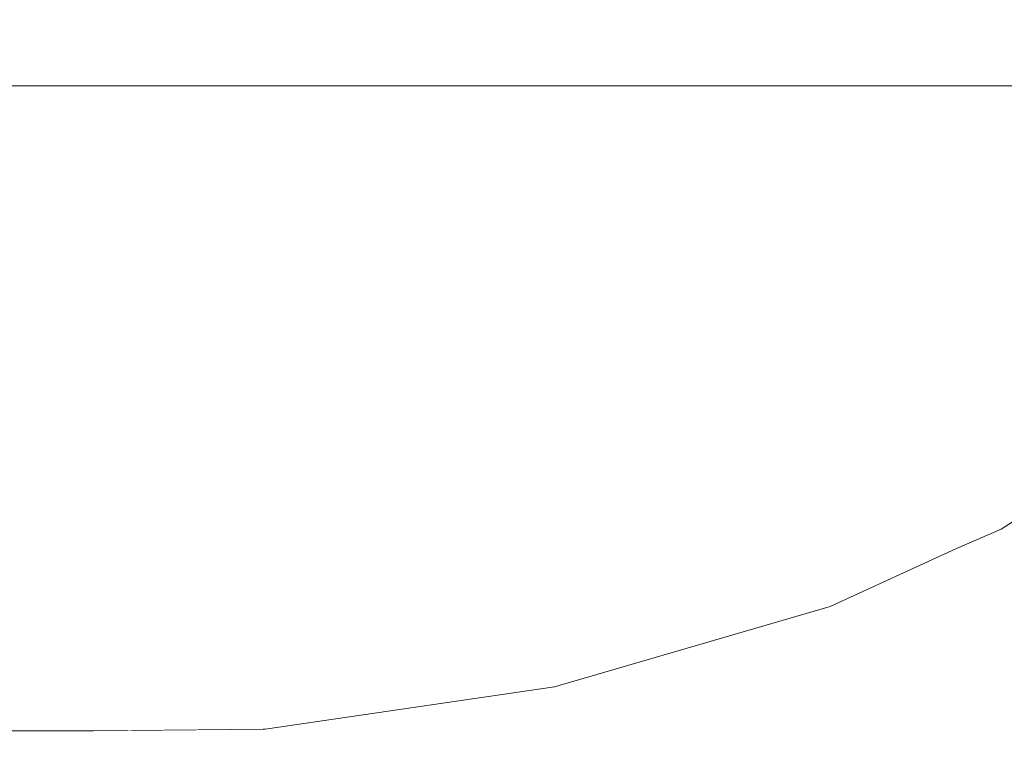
# Model space of a CAD drawing. Header units: centimetres. Extents: x -390 to 677, y -512 to 429.
# Tile 12 of 25: x 164 to 178, y -255 to -244. Entities that reach past the tile are written whole.
import ezdxf

# ---------------------------------------------------------------- set-up
doc = ezdxf.new("R2010")
doc.units = ezdxf.units.CM
doc.header["$MEASUREMENT"] = 0
doc.linetypes.add('Wipeout_Contour', pattern=[100, 0, -100])
doc.layers.add('299-Wymiary Opisy', color=7, linetype='Continuous')
doc.layers.add('Rozbiórka_320-W Umeblowanie', color=7, linetype='Continuous')
for name, color, linetype, lineweight in [('299-Wymiary Opisy_Nr_pióra__45', 7, 'Continuous', 15), ('299-Wymiary Opisy_Nr_pióra__6', 7, 'Continuous', 13), ('299-Wymiary Opisy_Nr_pióra__85', 7, 'Continuous', 13), ('Rozbiórka_320-W Umeblowanie_Nr_pióra__120', 7, 'Continuous', 13)]:
    doc.layers.add(name, color=color, linetype=linetype, lineweight=lineweight)
doc.styles.add('STYL_AUTOMATYCZNY_2', font='arial.ttf')
doc.dimstyles.new('STYL_AUTOMATYCZNY__1', dxfattribs={"dimtxt": 15, "dimasz": 11.875, "dimexe": 0.18, "dimexo": 0.0625, "dimgap": 0, "dimtad": 1, "dimdec": 0, "dimzin": 0, "dimdsep": 46, "dimtxsty": 'STYL_AUTOMATYCZNY_2', "dimblk": 'ARROWHEAD_6', "dimblk1": 'ARROWHEAD_6', "dimblk2": 'ARROWHEAD_6', "dimcen": 0.09, "dimse1": 1, "dimse2": 1, "dimclrd": 7, "dimclre": 7, "dimclrt": 7, "dimadec": 1, "dimazin": 0, "dimtfac": 1, "dimtdec": 4, "dimtmove": 0, "dimatfit": 3, "dimfxl": 1, "dimtolj": 1, "dimtzin": 0, "dimarcsym": 0})

# ---------------------------------------------------------------- blocks, each defined once
blk = doc.blocks.new('*D8')
at = {"layer": '299-Wymiary Opisy_Nr_pióra__45', "color": 7, "linetype": 'Continuous', "lineweight": 15}
for p, q in [((53.237, -24.75), (65.737, -37.25)), ((53.237, -323.75), (65.737, -336.25))]:
    blk.add_line(p, q, dxfattribs=at)
at = {"layer": '299-Wymiary Opisy_Nr_pióra__85', "color": 7, "linetype": 'Continuous', "lineweight": 13}
for p, q in [((59.487, -31), (59.487, 0)), ((71.206, -31), (47.769, -31)), ((59.487, -330), (59.487, -31)), ((71.206, -330), (47.769, -330)), ((59.487, -339.375), (59.487, -330))]:
    blk.add_line(p, q, dxfattribs=at)
at = {"layer": '299-Wymiary Opisy_Nr_pióra__6', "color": 7, "lineweight": 13, "char_height": 15, "attachment_point": 7, "rotation": 90, "style": 'STYL_AUTOMATYCZNY_2'}
for s, insert in [('\\A1;{\\pql;\\fArial|b0|i0|c238|p0;\\W1.000000;31}', (56.487, -60.132)), ('\\A1;{\\pql;\\fArial|b0|i0|c238|p0;\\W1.000000;299}', (56.487, -209.102))]:
    blk.add_mtext(s, dxfattribs=dict(at, insert=insert))
blk = doc.blocks.new('ARROWHEAD_6')
at = {"color": 0, "linetype": 'Continuous', "lineweight": 0}
for p, q in [((-0.5, -0.5), (0.5, 0.5)), ((0, 0), (-1, 0))]:
    blk.add_line(p, q, dxfattribs=at)

msp = doc.modelspace()

# ---------------------------------------------------------------- wipeouts: each hides what was drawn before it
at = {"color": 254, "linetype": 'Wipeout_Contour', "lineweight": 0, "ltscale": 1174.025456}
msp.add_wipeout([(157.729, -244.462), (157.743, -245.086), (166.117, -245.086), (166.077, -244.462)], dxfattribs=at).dxf.layer = 'Rozbiórka_320-W Umeblowanie'
at = {"color": 254, "linetype": 'Wipeout_Contour', "lineweight": 0, "ltscale": 1204.895052}
msp.add_wipeout([(173.926, -244.462), (173.992, -245.086), (177.188, -245.086), (177.097, -244.462)], dxfattribs=at).dxf.layer = 'Rozbiórka_320-W Umeblowanie'

# ---------------------------------------------------------------- next in the draw order: wipeouts: each hides what was drawn before it
at = {"color": 254, "linetype": 'Wipeout_Contour', "lineweight": 0, "ltscale": 1211.717013}
msp.add_wipeout([(177.097, -244.462), (177.188, -245.086), (179.839, -245.086), (179.728, -244.462)], dxfattribs=at).dxf.layer = 'Rozbiórka_320-W Umeblowanie'

# ---------------------------------------------------------------- next in the draw order: wipeouts: each hides what was drawn before it
at = {"color": 254, "linetype": 'Wipeout_Contour', "lineweight": 0, "ltscale": 1206.461606}
msp.add_wipeout([(173.992, -245.086), (173.991, -245.373), (177.186, -245.373), (177.188, -245.086)], dxfattribs=at).dxf.layer = 'Rozbiórka_320-W Umeblowanie'

# ---------------------------------------------------------------- next in the draw order: wipeouts: each hides what was drawn before it
at = {"color": 254, "linetype": 'Wipeout_Contour', "lineweight": 0, "ltscale": 1192.219473}
msp.add_wipeout([(166.077, -244.462), (166.117, -245.086), (173.992, -245.086), (173.926, -244.462)], dxfattribs=at).dxf.layer = 'Rozbiórka_320-W Umeblowanie'
at = {"color": 254, "linetype": 'Wipeout_Contour', "lineweight": 0, "ltscale": 1213.302214}
msp.add_wipeout([(177.188, -245.086), (177.186, -245.373), (179.838, -245.373), (179.839, -245.086)], dxfattribs=at).dxf.layer = 'Rozbiórka_320-W Umeblowanie'

# ---------------------------------------------------------------- next in the draw order: wipeouts: each hides what was drawn before it
at = {"color": 254, "linetype": 'Wipeout_Contour', "lineweight": 0, "ltscale": 1175.573293}
msp.add_wipeout([(157.743, -245.373), (166.117, -245.373), (166.117, -245.086), (157.743, -245.086)], dxfattribs=at).dxf.layer = 'Rozbiórka_320-W Umeblowanie'
at = {"color": 254, "linetype": 'Wipeout_Contour', "lineweight": 0, "ltscale": 1206.94244}
msp.add_wipeout([(173.991, -245.373), (173.991, -245.383), (177.186, -245.383), (177.186, -245.373)], dxfattribs=at).dxf.layer = 'Rozbiórka_320-W Umeblowanie'

# ---------------------------------------------------------------- next in the draw order: wipeouts: each hides what was drawn before it
at = {"color": 254, "linetype": 'Wipeout_Contour', "lineweight": 0, "ltscale": 1206.320745}
msp.add_wipeout([(173.371, -245.383), (173.371, -246.041), (176.336, -246.041), (176.336, -245.383)], dxfattribs=at).dxf.layer = 'Rozbiórka_320-W Umeblowanie'
at = {"color": 254, "linetype": 'Wipeout_Contour', "lineweight": 0, "ltscale": 1213.779889}
msp.add_wipeout([(177.186, -245.373), (177.186, -245.383), (179.838, -245.383), (179.838, -245.373)], dxfattribs=at).dxf.layer = 'Rozbiórka_320-W Umeblowanie'

# ---------------------------------------------------------------- next in the draw order: wipeouts: each hides what was drawn before it
at = {"color": 254, "linetype": 'Wipeout_Contour', "lineweight": 0, "ltscale": 1193.774494}
msp.add_wipeout([(166.117, -245.086), (166.117, -245.373), (173.991, -245.373), (173.992, -245.086)], dxfattribs=at).dxf.layer = 'Rozbiórka_320-W Umeblowanie'
at = {"color": 254, "linetype": 'Wipeout_Contour', "lineweight": 0, "ltscale": 1212.64164}
msp.add_wipeout([(176.336, -245.383), (176.336, -246.041), (178.797, -246.041), (178.797, -245.383)], dxfattribs=at).dxf.layer = 'Rozbiórka_320-W Umeblowanie'

# ---------------------------------------------------------------- next in the draw order: wipeouts: each hides what was drawn before it
at = {"color": 254, "linetype": 'Wipeout_Contour', "lineweight": 0, "ltscale": 1176.067853}
msp.add_wipeout([(157.743, -245.373), (157.743, -245.383), (166.117, -245.383), (166.117, -245.373)], dxfattribs=at).dxf.layer = 'Rozbiórka_320-W Umeblowanie'
at = {"color": 254, "linetype": 'Wipeout_Contour', "lineweight": 0, "ltscale": 1209.322876}
msp.add_wipeout([(173.229, -247.336), (176.142, -247.336), (176.336, -246.041), (173.371, -246.041)], dxfattribs=at).dxf.layer = 'Rozbiórka_320-W Umeblowanie'

# ---------------------------------------------------------------- next in the draw order: wipeouts: each hides what was drawn before it
at = {"color": 254, "linetype": 'Wipeout_Contour', "lineweight": 0, "ltscale": 1176.616343}
msp.add_wipeout([(165.734, -245.383), (157.614, -245.383), (157.614, -246.041), (165.734, -246.041)], dxfattribs=at).dxf.layer = 'Rozbiórka_320-W Umeblowanie'
at = {"color": 254, "linetype": 'Wipeout_Contour', "lineweight": 0, "ltscale": 1194.261004}
msp.add_wipeout([(173.991, -245.373), (166.117, -245.373), (166.117, -245.383), (173.991, -245.383)], dxfattribs=at).dxf.layer = 'Rozbiórka_320-W Umeblowanie'
at = {"color": 254, "linetype": 'Wipeout_Contour', "lineweight": 0, "ltscale": 1215.568885}
msp.add_wipeout([(176.336, -246.041), (176.142, -247.336), (178.559, -247.336), (178.797, -246.041)], dxfattribs=at).dxf.layer = 'Rozbiórka_320-W Umeblowanie'

# ---------------------------------------------------------------- next in the draw order: wipeouts: each hides what was drawn before it
at = {"color": 254, "linetype": 'Wipeout_Contour', "lineweight": 0, "ltscale": 1194.215734}
msp.add_wipeout([(165.734, -245.383), (165.734, -246.041), (173.371, -246.041), (173.371, -245.383)], dxfattribs=at).dxf.layer = 'Rozbiórka_320-W Umeblowanie'
at = {"color": 254, "linetype": 'Wipeout_Contour', "lineweight": 0, "ltscale": 1212.891027}
msp.add_wipeout([(172.949, -248.573), (175.758, -248.573), (176.142, -247.336), (173.229, -247.336)], dxfattribs=at).dxf.layer = 'Rozbiórka_320-W Umeblowanie'

# ---------------------------------------------------------------- next in the draw order: linework, layer by layer
at = {"layer": 'Rozbiórka_320-W Umeblowanie_Nr_pióra__120', "color": 7, "linetype": 'Continuous', "lineweight": 13}
msp.add_line((157.743, -245.383), (166.117, -245.383), dxfattribs=at)

# ---------------------------------------------------------------- next in the draw order: wipeouts: each hides what was drawn before it
at = {"color": 254, "linetype": 'Wipeout_Contour', "lineweight": 0, "ltscale": 1179.823021}
msp.add_wipeout([(165.734, -246.041), (157.614, -246.041), (157.584, -247.336), (165.647, -247.336)], dxfattribs=at).dxf.layer = 'Rozbiórka_320-W Umeblowanie'
at = {"color": 254, "linetype": 'Wipeout_Contour', "lineweight": 0, "ltscale": 1218.943479}
msp.add_wipeout([(176.142, -247.336), (175.758, -248.573), (178.09, -248.573), (178.559, -247.336)], dxfattribs=at).dxf.layer = 'Rozbiórka_320-W Umeblowanie'

# ---------------------------------------------------------------- next in the draw order: wipeouts: each hides what was drawn before it
at = {"color": 254, "linetype": 'Wipeout_Contour', "lineweight": 0, "ltscale": 1197.308847}
msp.add_wipeout([(165.734, -246.041), (165.647, -247.336), (173.229, -247.336), (173.371, -246.041)], dxfattribs=at).dxf.layer = 'Rozbiórka_320-W Umeblowanie'
at = {"color": 254, "linetype": 'Wipeout_Contour', "lineweight": 0, "ltscale": 1215.8509}
msp.add_wipeout([(172.949, -248.573), (172.54, -249.712), (175.198, -249.712), (175.758, -248.573)], dxfattribs=at).dxf.layer = 'Rozbiórka_320-W Umeblowanie'

# ---------------------------------------------------------------- next in the draw order: wipeouts: each hides what was drawn before it
at = {"color": 254, "linetype": 'Wipeout_Contour', "lineweight": 0, "ltscale": 1183.874008}
msp.add_wipeout([(165.647, -247.336), (157.584, -247.336), (157.526, -248.573), (165.474, -248.573)], dxfattribs=at).dxf.layer = 'Rozbiórka_320-W Umeblowanie'
at = {"color": 254, "linetype": 'Wipeout_Contour', "lineweight": 0, "ltscale": 1221.60435}
msp.add_wipeout([(175.198, -249.712), (177.404, -249.712), (178.09, -248.573), (175.758, -248.573)], dxfattribs=at).dxf.layer = 'Rozbiórka_320-W Umeblowanie'

# ---------------------------------------------------------------- next in the draw order: wipeouts: each hides what was drawn before it
at = {"color": 254, "linetype": 'Wipeout_Contour', "lineweight": 0, "ltscale": 1201.103745}
msp.add_wipeout([(165.474, -248.573), (172.949, -248.573), (173.229, -247.336), (165.647, -247.336)], dxfattribs=at).dxf.layer = 'Rozbiórka_320-W Umeblowanie'
at = {"color": 254, "linetype": 'Wipeout_Contour', "lineweight": 0, "ltscale": 1226.204864}
msp.add_wipeout([(178.09, -248.573), (177.404, -249.712), (179.056, -249.712), (179.836, -248.573)], dxfattribs=at).dxf.layer = 'Rozbiórka_320-W Umeblowanie'
at = {"color": 254, "linetype": 'Wipeout_Contour', "lineweight": 0, "ltscale": 1218.115571}
msp.add_wipeout([(172.014, -250.72), (174.477, -250.72), (175.198, -249.712), (172.54, -249.712)], dxfattribs=at).dxf.layer = 'Rozbiórka_320-W Umeblowanie'

# ---------------------------------------------------------------- next in the draw order: wipeouts: each hides what was drawn before it
at = {"color": 254, "linetype": 'Wipeout_Contour', "lineweight": 0, "ltscale": 1187.54955}
msp.add_wipeout([(157.526, -248.573), (157.441, -249.712), (165.222, -249.712), (165.474, -248.573)], dxfattribs=at).dxf.layer = 'Rozbiórka_320-W Umeblowanie'
at = {"color": 254, "linetype": 'Wipeout_Contour', "lineweight": 0, "ltscale": 1223.475336}
msp.add_wipeout([(175.198, -249.712), (174.477, -250.72), (176.522, -250.72), (177.404, -249.712)], dxfattribs=at).dxf.layer = 'Rozbiórka_320-W Umeblowanie'

# ---------------------------------------------------------------- next in the draw order: wipeouts: each hides what was drawn before it
at = {"color": 254, "linetype": 'Wipeout_Contour', "lineweight": 0, "ltscale": 1204.406208}
msp.add_wipeout([(165.474, -248.573), (165.222, -249.712), (172.54, -249.712), (172.949, -248.573)], dxfattribs=at).dxf.layer = 'Rozbiórka_320-W Umeblowanie'
at = {"color": 254, "linetype": 'Wipeout_Contour', "lineweight": 0, "ltscale": 1227.758557}
msp.add_wipeout([(176.522, -250.72), (178.053, -250.72), (179.056, -249.712), (177.404, -249.712)], dxfattribs=at).dxf.layer = 'Rozbiórka_320-W Umeblowanie'
at = {"color": 254, "linetype": 'Wipeout_Contour', "lineweight": 0, "ltscale": 2438.404071}
msp.add_wipeout([(171.582, -251.304), (171.388, -251.566), (173.619, -251.566), (174.477, -250.72), (172.015, -250.72), (171.583, -251.303), (171.581, -251.303), (171.581, -251.305)], dxfattribs=at).dxf.layer = 'Rozbiórka_320-W Umeblowanie'

# ---------------------------------------------------------------- next in the draw order: wipeouts: each hides what was drawn before it
at = {"color": 254, "linetype": 'Wipeout_Contour', "lineweight": 0, "ltscale": 1190.737714}
msp.add_wipeout([(157.331, -250.72), (164.898, -250.72), (165.222, -249.712), (157.441, -249.712)], dxfattribs=at).dxf.layer = 'Rozbiórka_320-W Umeblowanie'
at = {"color": 254, "linetype": 'Wipeout_Contour', "lineweight": 0, "ltscale": 1224.503224}
msp.add_wipeout([(173.619, -251.566), (175.47, -251.566), (176.522, -250.72), (174.477, -250.72)], dxfattribs=at).dxf.layer = 'Rozbiórka_320-W Umeblowanie'

# ---------------------------------------------------------------- next in the draw order: wipeouts: each hides what was drawn before it
at = {"color": 254, "linetype": 'Wipeout_Contour', "lineweight": 0, "ltscale": 1207.116924}
msp.add_wipeout([(165.222, -249.712), (164.898, -250.72), (172.014, -250.72), (172.54, -249.712)], dxfattribs=at).dxf.layer = 'Rozbiórka_320-W Umeblowanie'
at = {"color": 254, "linetype": 'Wipeout_Contour', "lineweight": 0, "ltscale": 1228.404157}
msp.add_wipeout([(176.522, -250.72), (175.47, -251.566), (176.858, -251.566), (178.053, -250.72)], dxfattribs=at).dxf.layer = 'Rozbiórka_320-W Umeblowanie'
at = {"color": 254, "linetype": 'Wipeout_Contour', "lineweight": 0, "ltscale": 1220.207102}
msp.add_wipeout([(171.388, -251.566), (171.092, -251.84), (173.213, -251.84), (173.619, -251.566)], dxfattribs=at).dxf.layer = 'Rozbiórka_320-W Umeblowanie'

# ---------------------------------------------------------------- next in the draw order: wipeouts: each hides what was drawn before it
at = {"color": 254, "linetype": 'Wipeout_Contour', "lineweight": 0, "ltscale": 1193.34086}
msp.add_wipeout([(164.898, -250.72), (157.331, -250.72), (157.201, -251.566), (164.512, -251.566)], dxfattribs=at).dxf.layer = 'Rozbiórka_320-W Umeblowanie'
at = {"color": 254, "linetype": 'Wipeout_Contour', "lineweight": 0, "ltscale": 1231.119024}
msp.add_wipeout([(178.053, -250.72), (176.858, -251.566), (177.716, -251.566), (179.001, -250.72)], dxfattribs=at).dxf.layer = 'Rozbiórka_320-W Umeblowanie'
at = {"color": 254, "linetype": 'Wipeout_Contour', "lineweight": 0, "ltscale": 1224.719937}
msp.add_wipeout([(173.619, -251.566), (173.213, -251.84), (174.974, -251.84), (175.47, -251.566)], dxfattribs=at).dxf.layer = 'Rozbiórka_320-W Umeblowanie'

# ---------------------------------------------------------------- next in the draw order: wipeouts: each hides what was drawn before it
at = {"color": 254, "linetype": 'Wipeout_Contour', "lineweight": 0, "ltscale": 2425.956819}
msp.add_wipeout([(164.512, -251.566), (171.388, -251.566), (171.582, -251.304), (171.581, -251.305), (171.581, -251.303), (171.583, -251.303), (172.015, -250.72), (164.898, -250.72)], dxfattribs=at).dxf.layer = 'Rozbiórka_320-W Umeblowanie'
at = {"color": 254, "linetype": 'Wipeout_Contour', "lineweight": 0, "ltscale": 1232.503237}
msp.add_wipeout([(179.001, -250.72), (177.716, -251.566), (178.007, -251.566), (179.322, -250.72)], dxfattribs=at).dxf.layer = 'Rozbiórka_320-W Umeblowanie'
at = {"color": 254, "linetype": 'Wipeout_Contour', "lineweight": 0, "ltscale": 1228.324079}
msp.add_wipeout([(175.47, -251.566), (174.974, -251.84), (176.293, -251.84), (176.858, -251.566)], dxfattribs=at).dxf.layer = 'Rozbiórka_320-W Umeblowanie'
at = {"color": 254, "linetype": 'Wipeout_Contour', "lineweight": 0, "ltscale": 2441.276896}
msp.add_wipeout([(170.364, -252.539), (170.251, -252.647), (172.061, -252.647), (173.213, -251.84), (171.092, -251.84), (170.364, -252.538), (170.363, -252.538), (170.362, -252.539)], dxfattribs=at).dxf.layer = 'Rozbiórka_320-W Umeblowanie'

# ---------------------------------------------------------------- next in the draw order: wipeouts: each hides what was drawn before it
at = {"color": 254, "linetype": 'Wipeout_Contour', "lineweight": 0, "ltscale": 1194.803101}
msp.add_wipeout([(157.201, -251.566), (157.139, -251.84), (164.33, -251.84), (164.512, -251.566)], dxfattribs=at).dxf.layer = 'Rozbiórka_320-W Umeblowanie'
at = {"color": 254, "linetype": 'Wipeout_Contour', "lineweight": 0, "ltscale": 1230.833073}
msp.add_wipeout([(176.858, -251.566), (176.293, -251.84), (177.109, -251.84), (177.716, -251.566)], dxfattribs=at).dxf.layer = 'Rozbiórka_320-W Umeblowanie'
at = {"color": 254, "linetype": 'Wipeout_Contour', "lineweight": 0, "ltscale": 1224.561159}
msp.add_wipeout([(172.061, -252.647), (173.564, -252.647), (174.974, -251.84), (173.213, -251.84)], dxfattribs=at).dxf.layer = 'Rozbiórka_320-W Umeblowanie'

# ---------------------------------------------------------------- next in the draw order: wipeouts: each hides what was drawn before it
at = {"color": 254, "linetype": 'Wipeout_Contour', "lineweight": 0, "ltscale": 1210.174916}
msp.add_wipeout([(164.512, -251.566), (164.33, -251.84), (171.092, -251.84), (171.388, -251.566)], dxfattribs=at).dxf.layer = 'Rozbiórka_320-W Umeblowanie'
at = {"color": 254, "linetype": 'Wipeout_Contour', "lineweight": 0, "ltscale": 1232.114334}
msp.add_wipeout([(177.716, -251.566), (177.109, -251.84), (177.386, -251.84), (178.007, -251.566)], dxfattribs=at).dxf.layer = 'Rozbiórka_320-W Umeblowanie'
at = {"color": 254, "linetype": 'Wipeout_Contour', "lineweight": 0, "ltscale": 1227.793541}
msp.add_wipeout([(174.974, -251.84), (173.564, -252.647), (174.689, -252.647), (176.293, -251.84)], dxfattribs=at).dxf.layer = 'Rozbiórka_320-W Umeblowanie'
at = {"color": 254, "linetype": 'Wipeout_Contour', "lineweight": 0, "ltscale": 2439.248589}
msp.add_wipeout([(168.42, -253.767), (169.553, -253.767), (172.061, -252.647), (170.251, -252.647), (169.316, -253.219), (169.314, -253.219), (169.313, -253.22), (169.315, -253.219)], dxfattribs=at).dxf.layer = 'Rozbiórka_320-W Umeblowanie'

# ---------------------------------------------------------------- next in the draw order: wipeouts: each hides what was drawn before it
at = {"color": 254, "linetype": 'Wipeout_Contour', "lineweight": 0, "ltscale": 1230.039538}
msp.add_wipeout([(176.293, -251.84), (174.689, -252.647), (175.386, -252.647), (177.109, -251.84)], dxfattribs=at).dxf.layer = 'Rozbiórka_320-W Umeblowanie'
at = {"color": 254, "linetype": 'Wipeout_Contour', "lineweight": 0, "ltscale": 1223.192732}
msp.add_wipeout([(169.553, -253.767), (170.494, -253.767), (173.564, -252.647), (172.061, -252.647)], dxfattribs=at).dxf.layer = 'Rozbiórka_320-W Umeblowanie'

# ---------------------------------------------------------------- next in the draw order: wipeouts: each hides what was drawn before it
at = {"color": 254, "linetype": 'Wipeout_Contour', "lineweight": 0, "ltscale": 1231.18122}
msp.add_wipeout([(177.109, -251.84), (175.386, -252.647), (175.622, -252.647), (177.386, -251.84)], dxfattribs=at).dxf.layer = 'Rozbiórka_320-W Umeblowanie'
at = {"color": 254, "linetype": 'Wipeout_Contour', "lineweight": 0, "ltscale": 1225.574444}
msp.add_wipeout([(170.494, -253.767), (171.198, -253.767), (174.689, -252.647), (173.564, -252.647)], dxfattribs=at).dxf.layer = 'Rozbiórka_320-W Umeblowanie'

# ---------------------------------------------------------------- next in the draw order: wipeouts: each hides what was drawn before it
at = {"color": 254, "linetype": 'Wipeout_Contour', "lineweight": 0, "ltscale": 2429.812378}
msp.add_wipeout([(164.33, -251.84), (163.811, -252.647), (170.251, -252.647), (170.364, -252.539), (170.362, -252.539), (170.363, -252.538), (170.364, -252.538), (171.092, -251.84)], dxfattribs=at).dxf.layer = 'Rozbiórka_320-W Umeblowanie'
at = {"color": 254, "linetype": 'Wipeout_Contour', "lineweight": 0, "ltscale": 1227.225703}
msp.add_wipeout([(171.198, -253.767), (171.634, -253.767), (175.386, -252.647), (174.689, -252.647)], dxfattribs=at).dxf.layer = 'Rozbiórka_320-W Umeblowanie'
at = {"color": 254, "linetype": 'Wipeout_Contour', "lineweight": 0, "ltscale": 1219.675919}
msp.add_wipeout([(166.917, -254.358), (167.268, -254.358), (170.494, -253.767), (169.553, -253.767)], dxfattribs=at).dxf.layer = 'Rozbiórka_320-W Umeblowanie'

# ---------------------------------------------------------------- next in the draw order: wipeouts: each hides what was drawn before it
at = {"color": 254, "linetype": 'Wipeout_Contour', "lineweight": 0, "ltscale": 1228.060659}
msp.add_wipeout([(171.634, -253.767), (171.782, -253.767), (175.622, -252.647), (175.386, -252.647)], dxfattribs=at).dxf.layer = 'Rozbiórka_320-W Umeblowanie'
at = {"color": 254, "linetype": 'Wipeout_Contour', "lineweight": 0, "ltscale": 1220.900331}
msp.add_wipeout([(170.494, -253.767), (167.268, -254.358), (167.53, -254.358), (171.198, -253.767)], dxfattribs=at).dxf.layer = 'Rozbiórka_320-W Umeblowanie'
at = {"color": 254, "linetype": 'Wipeout_Contour', "lineweight": 0, "ltscale": 911.099018}
msp.add_wipeout([(165.355, -254.383), (166.917, -254.358), (166.495, -254.358)], dxfattribs=at).dxf.layer = 'Rozbiórka_320-W Umeblowanie'

# ---------------------------------------------------------------- next in the draw order: wipeouts: each hides what was drawn before it
at = {"color": 254, "linetype": 'Wipeout_Contour', "lineweight": 0, "ltscale": 1221.745904}
msp.add_wipeout([(171.198, -253.767), (167.53, -254.358), (167.692, -254.358), (171.634, -253.767)], dxfattribs=at).dxf.layer = 'Rozbiórka_320-W Umeblowanie'
at = {"color": 254, "linetype": 'Wipeout_Contour', "lineweight": 0, "ltscale": 911.475052}
msp.add_wipeout([(166.917, -254.358), (165.355, -254.383), (167.268, -254.358)], dxfattribs=at).dxf.layer = 'Rozbiórka_320-W Umeblowanie'

# ---------------------------------------------------------------- next in the draw order: wipeouts: each hides what was drawn before it
at = {"color": 254, "linetype": 'Wipeout_Contour', "lineweight": 0, "ltscale": 1222.167638}
msp.add_wipeout([(171.634, -253.767), (167.692, -254.358), (167.747, -254.358), (171.782, -253.767)], dxfattribs=at).dxf.layer = 'Rozbiórka_320-W Umeblowanie'
at = {"color": 254, "linetype": 'Wipeout_Contour', "lineweight": 0, "ltscale": 911.777299}
msp.add_wipeout([(167.268, -254.358), (165.355, -254.383), (167.53, -254.358)], dxfattribs=at).dxf.layer = 'Rozbiórka_320-W Umeblowanie'

# ---------------------------------------------------------------- next in the draw order: wipeouts: each hides what was drawn before it
at = {"color": 254, "linetype": 'Wipeout_Contour', "lineweight": 0, "ltscale": 2429.474329}
msp.add_wipeout([(163.811, -252.647), (162.683, -253.767), (168.42, -253.767), (169.315, -253.219), (169.313, -253.22), (169.314, -253.219), (169.316, -253.219), (170.251, -252.647)], dxfattribs=at).dxf.layer = 'Rozbiórka_320-W Umeblowanie'
at = {"color": 254, "linetype": 'Wipeout_Contour', "lineweight": 0, "ltscale": 911.982817}
msp.add_wipeout([(167.53, -254.358), (165.355, -254.383), (167.692, -254.358)], dxfattribs=at).dxf.layer = 'Rozbiórka_320-W Umeblowanie'

# ---------------------------------------------------------------- next in the draw order: wipeouts: each hides what was drawn before it
at = {"color": 254, "linetype": 'Wipeout_Contour', "lineweight": 0, "ltscale": 912.076846}
msp.add_wipeout([(167.747, -254.358), (167.692, -254.358), (165.355, -254.383)], dxfattribs=at).dxf.layer = 'Rozbiórka_320-W Umeblowanie'

# ---------------------------------------------------------------- next in the draw order: wipeouts: each hides what was drawn before it
at = {"color": 254, "linetype": 'Wipeout_Contour', "lineweight": 0, "ltscale": 2427.618464}
msp.add_wipeout([(161.498, -254.358), (166.497, -254.358), (167.036, -254.192), (167.037, -254.192), (168.127, -253.857), (168.128, -253.857), (168.42, -253.767), (162.683, -253.767)], dxfattribs=at).dxf.layer = 'Rozbiórka_320-W Umeblowanie'

# ---------------------------------------------------------------- next in the draw order: wipeouts: each hides what was drawn before it
at = {"color": 254, "linetype": 'Wipeout_Contour', "lineweight": 0, "ltscale": 6753.473485}
msp.add_wipeout([(171.782, -253.767), (167.747, -254.358), (167.749, -254.358), (171.784, -253.767), (175.624, -252.647), (177.388, -251.84), (178.009, -251.566), (179.324, -250.72), (180.427, -249.712), (181.286, -248.572), (181.873, -247.336), (182.171, -246.04), (182.171, -245.383), (182.168, -245.383), (182.168, -246.041), (181.87, -247.336), (181.283, -248.573), (180.425, -249.712), (179.322, -250.72), (178.007, -251.566), (177.386, -251.84), (175.622, -252.647)], dxfattribs=at).dxf.layer = 'Rozbiórka_320-W Umeblowanie'
at = {"color": 254, "linetype": 'Wipeout_Contour', "lineweight": 0, "ltscale": 1209.695991}
msp.add_wipeout([(160.795, -254.383), (165.356, -254.383), (166.497, -254.358), (161.498, -254.358)], dxfattribs=at).dxf.layer = 'Rozbiórka_320-W Umeblowanie'

# ---------------------------------------------------------------- next in the draw order: linework, layer by layer
at = {"layer": 'Rozbiórka_320-W Umeblowanie_Nr_pióra__120', "color": 7, "linetype": 'Continuous', "lineweight": 13}
for p, q in [((166.117, -245.383), (173.992, -245.383)), ((173.991, -245.383), (177.186, -245.383)), ((177.186, -245.383), (179.838, -245.383)), ((178.009, -251.566), (179.324, -250.72)), ((177.388, -251.84), (178.009, -251.566)), ((175.624, -252.647), (177.388, -251.84)), ((171.784, -253.767), (175.624, -252.647)), ((167.749, -254.358), (171.784, -253.767)), ((160.794, -254.383), (165.355, -254.383)), ((160.795, -254.383), (165.356, -254.383)), ((165.356, -254.383), (167.749, -254.358))]:
    msp.add_line(p, q, dxfattribs=at)

# ---------------------------------------------------------------- next in the draw order: dimensions: what is measured, and where the dimension line sits
at = {"layer": '299-Wymiary Opisy', "color": 7, "linetype": 'Continuous', "lineweight": 13}
dim = msp.add_linear_dim(base=(59.487, -31), p1=(250.472, -330), p2=(-69.955, -31), angle=90, dimstyle='STYL_AUTOMATYCZNY__1', dxfattribs=at)
dim.commit()
dim.dimension.update_dxf_attribs({"geometry": '*D8', "text_midpoint": (48.987, -191.979), "dimtype": 160, "text_rotation": 90})

doc.saveas('drawing.dxf')
